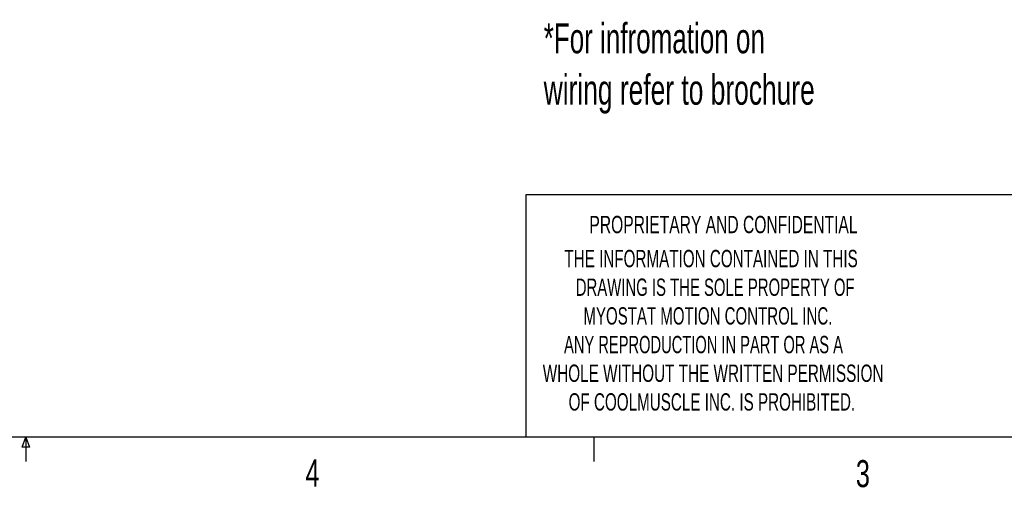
# Model space of a CAD drawing. Extents: x 11 to 421, y 5 to 275.
# Tile 5 of 18: x 215 to 302, y 6 to 47. Entities that reach past the tile are written whole.
import ezdxf
from ezdxf.enums import TextEntityAlignment as Align

# ---------------------------------------------------------------- set-up
doc = ezdxf.new("R2010")
doc.units = 0
doc.layers.get('0').update_dxf_attribs({"linetype": 'CONTINUOUS'})

# ---------------------------------------------------------------- blocks, each defined once
blk = doc.blocks.new('SW_NOTE_3')
at = {"color": 0, "linetype": 'CONTINUOUS'}
for s, width, p in [('*For infromation on ', 0.6475, (0, 0)), ('wiring refer to brochure', 0.65625, (0, -4.528))]:
    blk.add_text(s, height=2.64583, dxfattribs=dict(at, width=width)).set_placement(p, align=Align.BOTTOM_LEFT)
blk = doc.blocks.new('SW_NOTE_6')
at = {"color": 0, "linetype": 'CONTINUOUS'}
for s, width, p in [('THE INFORMATION CONTAINED IN THIS', 0.657576, (0, 0)), ('DRAWING IS THE SOLE PROPERTY OF', 0.643548, (1, -2.524)), ('MYOSTAT MOTION CONTROL INC. ', 0.65, (1.674, -5.048)), ('ANY REPRODUCTION IN PART OR AS A', 0.634375, (-0.035, -7.572)), ('WHOLE WITHOUT THE WRITTEN PERMISSION', 0.661111, (-1.911, -10.096)), ('OF COOLMUSCLE INC. IS PROHIBITED.', 0.657576, (0.366, -12.62))]:
    blk.add_text(s, height=1.524, dxfattribs=dict(at, width=width)).set_placement(p, align=Align.BOTTOM_LEFT)

msp = doc.modelspace()

# ---------------------------------------------------------------- linework, layer by layer
at = {"color": 7, "linetype": 'CONTINUOUS'}
for p, q in [((259.9535, 31.2781), (259.9535, 9.9587)), ((302.9194, 31.2781), (259.9535, 31.2781)), ((415.9568, 9.9587), (15.9068, 9.9587)), ((215.5889, 9.0805), (215.9254, 9.9587)), ((215.9254, 9.9587), (215.9254, 7.8048)), ((215.9254, 9.9587), (216.2443, 9.0805)), ((265.9317, 9.9587), (265.9317, 7.8048)), ((216.2443, 9.0805), (215.5889, 9.0805))]:
    msp.add_line(p, q, dxfattribs=at)

# ---------------------------------------------------------------- block references
for name, p in [('SW_NOTE_3', (261.5279, 42.9606)), ('SW_NOTE_6', (263.3542, 24.4643))]:
    msp.add_blockref(name, p, dxfattribs=at)

# ---------------------------------------------------------------- texts
for s, height, width, p in [('PROPRIETARY AND CONFIDENTIAL', 1.524, 0.675, (265.5535, 27.4591)), ('4', 2.3813, 0.7, (240.5412, 4.899)), ('3', 2.3813, 0.7, (289.0208, 4.8455))]:
    msp.add_text(s, height=height, dxfattribs=dict(at, width=width)).set_placement(p, align=Align.BOTTOM_LEFT)

doc.saveas('drawing.dxf')
